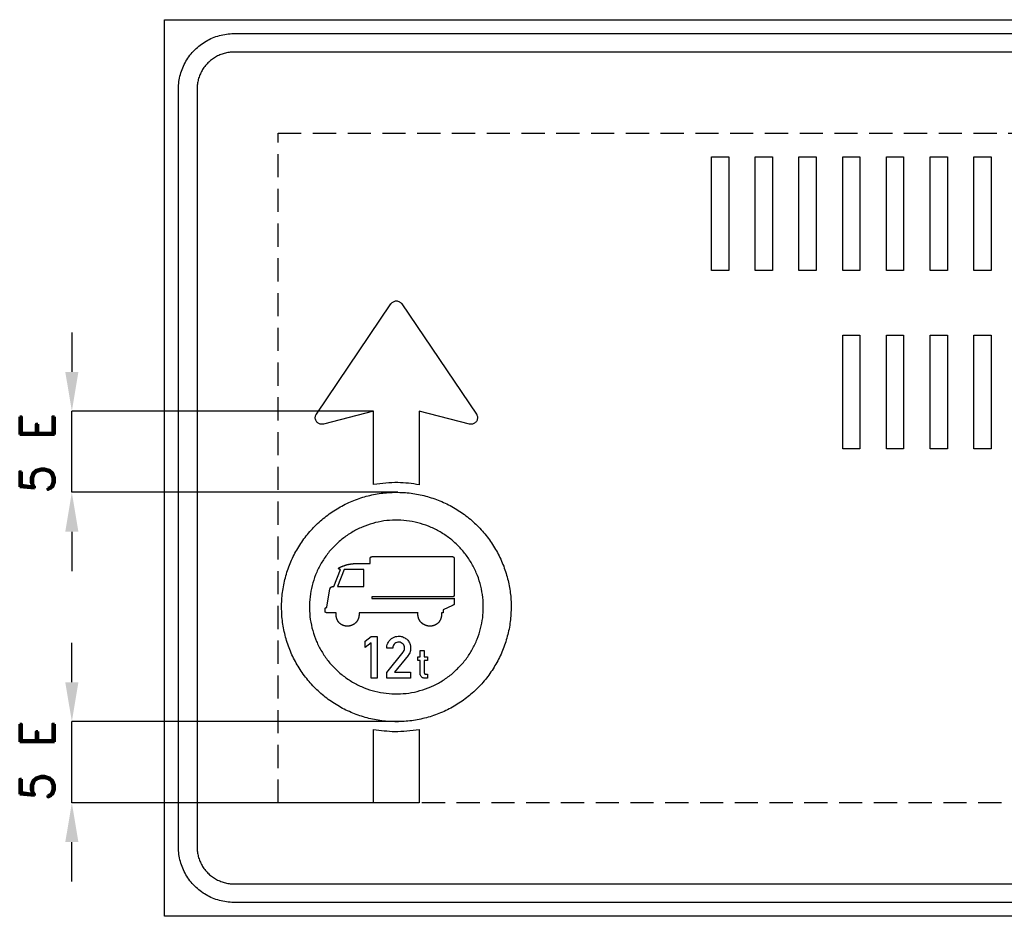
# Model space of a CAD drawing. Header units: millimetres. Extents: x -6797 to 5146, y -16511 to 8624.
# Tile 5 of 6: x 833 to 2957, y 3586 to 5521. Entities that reach past the tile are written whole.
import ezdxf

# ---------------------------------------------------------------- set-up
doc = ezdxf.new("R2010")
doc.units = ezdxf.units.MM
doc.header["$LTSCALE"] = 5
doc.linetypes.add('ČÁRKOVANÁX2', pattern=[1.5, 1, -0.5])
doc.layers.add('Kóty', color=2, linetype='Continuous')
doc.layers.add('Značka', color=7, linetype='Continuous')
doc.styles.get("Standard").update_dxf_attribs({"font": 'romand.shx', "height": 100})

msp = doc.modelspace()

# ---------------------------------------------------------------- linework, layer by layer
at = {"layer": 'Kóty'}
for p, q in [((945.8, 4845.6), (945.8, 4760.6)), ((1596.8, 4675.6), (945.6, 4675.6)), ((1649, 4500.6), (945.6, 4500.6)), ((945.8, 4415.6), (945.8, 4330.6)), ((945.8, 4090.8), (945.8, 4175.8)), ((1658.7, 4005.8), (945.6, 4005.8)), ((1596.8, 3830.6), (945.6, 3830.6)), ((945.8, 3660.6), (945.8, 3745.6))]:
    msp.add_line(p, q, dxfattribs=at)
for points in [[(945.8, 4500.6), (945.8, 4675.6)], [(945.8, 3830.6), (945.8, 4005.8)]]:
    msp.add_lwpolyline(points, dxfattribs=at)
for points in [[(931.6, 4760.6), (959.9, 4760.6), (945.8, 4675.6)], [(931.6, 4415.6), (959.9, 4415.6), (945.8, 4500.6)], [(931.6, 4090.8), (959.9, 4090.8), (945.8, 4005.8)], [(931.6, 3745.6), (959.9, 3745.6), (945.8, 3830.6)]]:
    msp.add_solid(points, dxfattribs=at)
at = {"layer": 'Značka', "color": 5}
for points in [[(1145.8, 3585.6), (1145.8, 5520.6), (5145.8, 5520.6), (5145.8, 3585.6), (1145.8, 3585.6)], [(2325.7, 4979.6), (2325.7, 5224.6), (2362.8, 5224.6), (2362.8, 4979.6), (2325.7, 4979.6)], [(2420, 4979.6), (2420, 5224.6), (2457.1, 5224.6), (2457.1, 4979.6), (2420, 4979.6)], [(2514.3, 4979.6), (2514.3, 5224.6), (2551.4, 5224.6), (2551.4, 4979.6), (2514.3, 4979.6)], [(2608.6, 4979.6), (2608.6, 5224.6), (2645.7, 5224.6), (2645.7, 4979.6), (2608.6, 4979.6)], [(2702.9, 4979.6), (2702.9, 5224.6), (2740, 5224.6), (2740, 4979.6), (2702.9, 4979.6)], [(2797.2, 4979.6), (2797.2, 5224.6), (2834.3, 5224.6), (2834.3, 4979.6), (2797.2, 4979.6)], [(2891.5, 4979.6), (2891.5, 5224.6), (2928.6, 5224.6), (2928.6, 4979.6), (2891.5, 4979.6)], [(2608.6, 4594.6), (2608.6, 4839.6), (2645.7, 4839.6), (2645.7, 4594.6), (2608.6, 4594.6)], [(2702.9, 4594.6), (2702.9, 4839.6), (2740, 4839.6), (2740, 4594.6), (2702.9, 4594.6)], [(2797.2, 4594.6), (2797.2, 4839.6), (2834.3, 4839.6), (2834.3, 4594.6), (2797.2, 4594.6)], [(2891.5, 4594.6), (2891.5, 4839.6), (2928.6, 4839.6), (2928.6, 4594.6), (2891.5, 4594.6)], [(1518.7, 4297.5), (1575.9, 4297.5), (1575.9, 4333.9), (1532.9, 4333.9), (1518.7, 4297.5)], [(1591.3, 4099.3), (1591.3, 4175.7), (1578.5, 4166), (1578.5, 4179.7), (1591.4, 4189.3), (1604.1, 4189.3), (1604.1, 4099.3), (1591.3, 4099.3)], [(1295.8, 3655.6), (4995.8, 3655.6)], [(4995.8, 3615.6), (1295.8, 3615.6)]]:
    msp.add_lwpolyline(points, dxfattribs=at)
for points in [[(1295.8, 3615.6), (1295.3, 3615.6), (1294.8, 3615.6, -0.03218), (1279.3, 3616.7, -0.035443), (1264.1, 3619.8, -0.036267), (1249.4, 3624.8, -0.034421), (1235.5, 3631.8, -0.033721), (1222.6, 3640.4, -0.034085), (1210.9, 3650.7, -0.034209), (1200.6, 3662.4, -0.034229), (1192, 3675.3, -0.034044), (1185.1, 3689.2, -0.033412), (1180, 3703.9, -0.034127), (1176.8, 3719.1, -0.036745), (1175.8, 3734.6), (1175.8, 3735.1), (1175.8, 3735.6), (1175.8, 5370.6), (1175.8, 5371), (1175.8, 5371.5, -0.03218), (1176.9, 5387, -0.035443), (1180, 5402.2, -0.036267), (1185, 5417, -0.034421), (1192, 5430.8, -0.033721), (1200.6, 5443.8, -0.034085), (1210.9, 5455.4, -0.034209), (1222.6, 5465.7, -0.034229), (1235.5, 5474.3, -0.034044), (1249.4, 5481.3, -0.033412), (1264.1, 5486.3, -0.034127), (1279.3, 5489.5, -0.036745), (1294.8, 5490.6), (1295.3, 5490.6), (1295.8, 5490.6), (4995.8, 5490.6)], [(4995.8, 5450.6), (1295.8, 5450.6), (1295.5, 5450.6), (1295.1, 5450.6, 0.03218), (1284.8, 5449.9, 0.035443), (1274.7, 5447.7, 0.036267), (1264.9, 5444.4, 0.034421), (1255.6, 5439.8, 0.033721), (1247, 5434, 0.034085), (1239.2, 5427.1, 0.034209), (1232.3, 5419.4, 0.034229), (1226.6, 5410.8, 0.034044), (1222, 5401.5, 0.033412), (1218.6, 5391.7, 0.034127), (1216.5, 5381.5, 0.036745), (1215.8, 5371.2), (1215.8, 5370.9), (1215.8, 5370.6), (1215.8, 3735.6), (1215.8, 3735.3), (1215.8, 3734.9, 0.03218), (1216.5, 3724.6, 0.035443), (1218.6, 3714.5, 0.036267), (1221.9, 3704.7, 0.034421), (1226.6, 3695.4, 0.033721), (1232.3, 3686.8, 0.034085), (1239.2, 3679, 0.034209), (1247, 3672.1, 0.034229), (1255.6, 3666.4, 0.034044), (1264.9, 3661.8, 0.033412), (1274.7, 3658.4, 0.034127), (1284.8, 3656.3, 0.036745), (1295.1, 3655.6), (1295.5, 3655.6), (1295.8, 3655.6)], [(1596.8, 4517.2), (1596.8, 4675.6), (1488.3, 4648, -0.003292), (1487.6, 4647.9, -0.009875), (1486.9, 4647.7, -0.051458), (1484.3, 4647.6, -0.051575), (1481.6, 4648, -0.064177), (1478.4, 4649.1, -0.064129), (1475.6, 4651, -0.063999), (1473.3, 4653.5, -0.063877), (1471.8, 4656.5, -0.06353), (1470.9, 4659.8, -0.062356), (1470.9, 4663.1, -0.051628), (1471.4, 4665.8, -0.056307), (1472.5, 4668.3, -0.011232), (1472.9, 4668.8, -0.003745), (1473.2, 4669.4), (1634.2, 4907.4, -0.003326), (1634.6, 4908, -0.009977), (1635, 4908.5, -0.052005), (1637, 4910.4, -0.052132), (1639.3, 4911.9, -0.064833), (1642.4, 4913.2, -0.065057), (1645.8, 4913.6, -0.064742), (1649.2, 4913.2, -0.063117), (1652.4, 4911.9, -0.052134), (1654.7, 4910.5, -0.056935), (1656.6, 4908.5, -0.011366), (1657, 4908), (1657.4, 4907.4), (1818.4, 4669.4), (1818.8, 4668.8, -0.009875), (1819.1, 4668.3, -0.051458), (1820.2, 4665.8, -0.051575), (1820.7, 4663.1, -0.064177), (1820.7, 4659.8, -0.064129), (1819.9, 4656.5, -0.063999), (1818.3, 4653.5, -0.063877), (1816, 4651, -0.06353), (1813.2, 4649.1, -0.062356), (1810.1, 4648, -0.051628), (1807.4, 4647.6, -0.056307), (1804.7, 4647.7, -0.011232), (1804, 4647.9), (1803.4, 4648), (1694.8, 4675.6), (1694.8, 4517, 0.00786), (1672.1, 4520, 0.023855), (1649.3, 4521.6, 0.027518), (1623.1, 4520.3, 0.009051), (1596.8, 4517.2)], [(1692.5, 4240.7), (1565.3, 4240.7), (1565.3, 4240.7), (1565.3, 4240.6), (1565.3, 4240.3), (1565.3, 4239.9), (1565.3, 4239.6), (1565.3, 4239.3), (1565.4, 4238.9), (1565.4, 4238.6), (1565.4, 4238.4), (1565.4, 4238.1), (1565.4, 4237.8), (1565.4, 4237.5), (1565.4, 4237.5), (1565.4, 4237.4), (1565.4, 4237.3), (1565.4, 4237.1), (1565.4, 4236.7), (1565.4, 4236.3, -0.007755), (1565.3, 4235.4, -0.008205), (1565.2, 4234.5, -0.011512), (1565.1, 4233.2, -0.012022), (1564.9, 4232, -0.012346), (1564.6, 4230.8, -0.012488), (1564.3, 4229.6, -0.010883), (1564, 4228.7, -0.012605), (1563.7, 4227.7, -0.014123), (1563.2, 4226.6, -0.008699), (1562.6, 4225.5, -0.008712), (1562.1, 4224.4, -0.014552), (1561.5, 4223.4, -0.013654), (1561, 4222.5, -0.011883), (1560.4, 4221.7, -0.011163), (1559.8, 4220.9, -0.011452), (1559.1, 4220.2, -0.009503), (1558.6, 4219.6, -0.009962), (1558, 4219, -0.011241), (1557.3, 4218.3, -0.008228), (1556.5, 4217.7, -0.009527), (1555.6, 4217, -0.013117), (1554.7, 4216.3, -0.011801), (1553.9, 4215.8, -0.010583), (1553.1, 4215.3, -0.010047), (1552.2, 4214.8, -0.010176), (1551.4, 4214.4, -0.008361), (1550.7, 4214.1, -0.008698), (1550, 4213.8, -0.00986), (1549.1, 4213.4, -0.007399), (1548.2, 4213.1, -0.008852), (1547.1, 4212.8, -0.011909), (1546, 4212.5, -0.01073), (1545.1, 4212.3, -0.009815), (1544.1, 4212.1, -0.009448), (1543.2, 4212, -0.009617), (1542.2, 4211.9, -0.007985), (1541.5, 4211.9, -0.008433), (1540.7, 4211.8, -0.009582), (1539.8, 4211.8, -0.007079), (1538.8, 4211.9, -0.008623), (1537.7, 4211.9, -0.012024), (1536.6, 4212, -0.011026), (1535.7, 4212.2, -0.010222), (1534.7, 4212.3, -0.009986), (1533.8, 4212.5, -0.010306), (1532.9, 4212.8, -0.008673), (1532.2, 4213, -0.009271), (1531.5, 4213.2, -0.010656), (1530.6, 4213.6, -0.007992), (1529.7, 4214, -0.009943), (1528.7, 4214.4, -0.013695), (1527.7, 4215, -0.012492), (1526.9, 4215.4, -0.011529), (1526.1, 4216, -0.011221), (1525.3, 4216.5, -0.011568), (1524.6, 4217.1, -0.00974), (1524, 4217.6, -0.010465), (1523.4, 4218.1, -0.011994), (1522.7, 4218.8, -0.008931), (1522.1, 4219.5, -0.009683), (1521.4, 4220.3, -0.013089), (1520.8, 4221.1, -0.01166), (1520.3, 4221.7, -0.010345), (1519.8, 4222.5, -0.009715), (1519.4, 4223.2, -0.009729), (1519, 4223.9, -0.007898), (1518.7, 4224.5, -0.008099), (1518.4, 4225.2, -0.009106), (1518.1, 4226, -0.006784), (1517.7, 4226.7, -0.010255), (1517.3, 4228, -0.013261), (1516.9, 4229.3, -0.01187), (1516.6, 4230.4, -0.011015), (1516.4, 4231.4, -0.010456), (1516.2, 4232.5, -0.010192), (1516.1, 4233.6, -0.008999), (1516, 4234.5, -0.010945), (1515.9, 4235.4, -0.010638), (1515.9, 4236.5, -0.002176), (1515.9, 4237.6), (1515.9, 4238), (1516, 4238.4), (1516, 4238.7), (1516, 4239), (1516, 4239.3), (1516, 4239.6), (1516, 4239.8), (1516, 4240.1), (1516.1, 4240.3), (1516.1, 4240.6), (1516.1, 4240.7), (1516.1, 4240.7), (1496.6, 4240.7), (1496.6, 4240.7), (1496.6, 4240.7), (1496.5, 4240.7), (1496.5, 4240.7), (1496.5, 4240.7), (1496.4, 4240.7), (1496.4, 4240.7), (1496.4, 4240.7), (1496.4, 4240.7), (1496.3, 4240.7), (1496.3, 4240.7), (1496.3, 4240.7), (1496.1, 4240.7), (1495.9, 4240.7), (1495.7, 4240.7), (1495.5, 4240.7), (1495.3, 4240.7), (1495.2, 4240.8), (1495, 4240.8), (1494.9, 4240.8), (1494.7, 4240.8), (1494.5, 4240.8), (1494.4, 4240.9), (1494.3, 4240.9), (1494.2, 4240.9), (1494.1, 4241), (1494, 4241), (1493.9, 4241), (1493.8, 4241), (1493.7, 4241.1), (1493.6, 4241.1), (1493.6, 4241.2), (1493.5, 4241.2), (1493.4, 4241.2), (1493.3, 4241.3), (1493.3, 4241.3), (1493.2, 4241.3), (1493.2, 4241.4), (1493.1, 4241.4), (1493.1, 4241.4), (1493, 4241.5), (1493, 4241.5), (1492.9, 4241.6), (1492.9, 4241.6), (1492.8, 4241.6), (1492.8, 4241.7), (1492.7, 4241.7), (1492.7, 4241.8), (1492.7, 4241.8), (1492.6, 4241.9), (1492.6, 4241.9), (1492.6, 4242), (1492.5, 4242), (1492.5, 4242.1), (1492.5, 4242.1), (1492.4, 4242.2), (1492.4, 4242.3), (1492.4, 4242.3), (1492.3, 4242.4), (1492.3, 4242.4), (1492.3, 4242.5), (1492.3, 4242.5), (1492.3, 4242.6), (1492.2, 4242.6), (1492.2, 4242.7), (1492.2, 4242.8), (1492.2, 4242.8), (1492.2, 4242.9), (1492.2, 4242.9), (1492.2, 4243), (1492.1, 4243), (1492.1, 4243.1), (1492.1, 4243.2), (1492.1, 4243.2), (1492.1, 4243.3), (1492.1, 4243.4), (1492.1, 4243.4), (1492.1, 4243.5), (1492.1, 4243.6), (1492.1, 4243.6), (1492.1, 4243.7), (1492.1, 4243.8), (1492.1, 4243.8), (1492.1, 4243.8), (1492.1, 4243.8), (1492.1, 4243.9), (1492.1, 4243.9), (1492.1, 4243.9), (1492.1, 4243.9), (1492.1, 4243.9), (1492.1, 4243.9), (1492.1, 4244), (1492.1, 4244), (1492.1, 4244.1), (1492.1, 4244.2), (1492.1, 4244.4), (1492.1, 4244.7), (1492.1, 4245), (1492.1, 4245.5), (1492.1, 4245.9), (1492.1, 4246.3), (1492.1, 4246.8), (1492.1, 4247.1), (1492.1, 4247.5), (1492.1, 4247.9), (1492.1, 4248.4), (1492.1, 4248.6), (1492.1, 4248.7), (1492.1, 4248.9), (1492.1, 4249), (1492.1, 4249.2), (1492.1, 4249.4), (1492.1, 4249.5), (1492.2, 4249.6), (1492.2, 4249.7), (1492.2, 4249.9), (1492.3, 4250), (1492.3, 4250.1), (1492.3, 4250.2), (1492.3, 4250.3), (1492.4, 4250.4), (1492.4, 4250.5), (1492.4, 4250.5), (1492.5, 4250.6), (1492.5, 4250.7), (1492.5, 4250.8), (1492.6, 4250.8, -0.009222), (1492.6, 4250.9), (1492.7, 4251, -0.008298), (1492.7, 4251.1, -0.008246), (1492.8, 4251.1, -0.008646), (1492.8, 4251.2, -0.007457), (1492.9, 4251.2, -0.008233), (1492.9, 4251.3, -0.009391), (1493, 4251.3, -0.006589), (1493, 4251.4, -0.007624), (1493.1, 4251.5, -0.010647), (1493.2, 4251.5, -0.009557), (1493.2, 4251.6, -0.008394), (1493.3, 4251.6, -0.007869), (1493.3, 4251.7, -0.007948), (1493.4, 4251.7), (1493.5, 4251.8), (1493.5, 4251.8), (1493.6, 4251.8), (1493.7, 4251.9), (1493.7, 4251.9), (1493.8, 4252), (1493.9, 4252), (1494, 4252), (1494.1, 4252.1), (1494.2, 4252.1), (1494.2, 4252.1), (1494.3, 4252.1), (1494.4, 4252.2), (1494.5, 4252.2), (1494.5, 4252.2), (1494.6, 4252.2), (1494.7, 4252.2), (1494.7, 4252.2), (1494.8, 4252.2), (1494.8, 4252.2), (1494.9, 4252.3), (1494.9, 4252.3), (1495, 4252.3), (1495, 4252.3), (1495.1, 4252.3), (1495.2, 4252.3), (1495.3, 4252.3), (1495.4, 4252.3), (1495.5, 4252.3), (1495.5, 4252.3), (1495.6, 4252.3), (1495.7, 4252.3), (1495.8, 4252.3), (1495.9, 4252.3), (1495.9, 4252.3), (1495.9, 4252.3), (1495.9, 4252.3), (1496, 4252.3), (1496, 4252.3), (1496, 4252.3), (1496.1, 4252.3), (1496.1, 4252.3), (1496.1, 4252.3), (1496.1, 4252.3), (1496.1, 4252.3), (1496.1, 4252.4), (1502.6, 4292.2), (1502.6, 4292.2), (1502.6, 4292.2), (1502.6, 4292.2), (1502.6, 4292.2), (1502.6, 4292.3), (1502.6, 4292.3), (1502.6, 4292.4), (1502.6, 4292.4), (1502.6, 4292.5), (1502.7, 4292.6), (1502.7, 4292.6), (1502.7, 4292.7), (1502.7, 4292.7), (1502.7, 4292.8), (1502.7, 4292.9), (1502.7, 4292.9), (1502.7, 4292.9), (1502.7, 4292.9), (1502.8, 4293), (1502.8, 4293.1), (1502.8, 4293.2), (1502.9, 4293.4, -0.005076), (1503, 4293.6, -0.009313), (1503.1, 4293.9, -0.01259), (1503.3, 4294.2, -0.015253), (1503.4, 4294.5, -0.017813), (1503.6, 4294.8, -0.015508), (1503.8, 4295, -0.015123), (1503.9, 4295.2, -0.017391), (1504.1, 4295.4, -0.01842), (1504.3, 4295.6), (1504.4, 4295.6), (1504.4, 4295.7), (1504.4, 4295.7), (1504.4, 4295.7), (1504.4, 4295.7), (1504.4, 4295.7), (1504.4, 4295.7), (1504.5, 4295.7), (1504.5, 4295.7), (1504.5, 4295.7), (1504.5, 4295.7), (1504.5, 4295.7), (1504.5, 4295.7), (1504.5, 4295.7), (1504.6, 4295.8), (1504.6, 4295.8, -0.010254), (1504.8, 4295.9, -0.008922), (1504.9, 4296, -0.020091), (1505.3, 4296.2, -0.017938), (1505.7, 4296.4, -0.021404), (1506.2, 4296.6, -0.017376), (1506.8, 4296.8, -0.014701), (1507.4, 4297, -0.012686), (1508, 4297.1, -0.00864), (1508.4, 4297.2, -0.007504), (1508.9, 4297.2, -0.007064), (1509.4, 4297.3, -0.007173), (1509.9, 4297.3), (1509.9, 4297.3), (1510, 4297.3), (1510, 4297.3), (1510, 4297.3), (1510.1, 4297.3), (1510.1, 4297.3), (1510.1, 4297.3), (1510.2, 4297.3), (1510.2, 4297.3), (1510.3, 4297.3), (1510.3, 4297.3), (1510.4, 4297.3), (1510.4, 4297.3), (1510.5, 4297.3), (1510.5, 4297.3), (1510.6, 4297.3), (1510.6, 4297.3), (1510.6, 4297.3), (1525, 4334.1), (1525, 4334.1), (1525, 4334.1), (1524.9, 4334.1), (1524.9, 4334.1), (1524.9, 4334.1), (1524.8, 4334.1), (1524.8, 4334.1), (1524.8, 4334.1), (1524.8, 4334.1), (1524.7, 4334.1), (1524.7, 4334.1), (1524.7, 4334.1), (1524.5, 4334.1), (1524.3, 4334.1), (1524.1, 4334.1), (1524, 4334.2), (1523.8, 4334.2), (1523.6, 4334.2), (1523.5, 4334.2), (1523.4, 4334.3), (1523.2, 4334.3), (1523.1, 4334.4), (1522.9, 4334.4), (1522.8, 4334.5), (1522.7, 4334.5), (1522.6, 4334.6), (1522.5, 4334.6), (1522.4, 4334.7), (1522.3, 4334.7), (1522.2, 4334.8), (1522.1, 4334.9), (1522, 4334.9), (1522, 4335), (1521.9, 4335), (1521.9, 4335.1), (1521.8, 4335.2), (1521.8, 4335.2), (1521.7, 4335.3), (1521.7, 4335.3), (1521.6, 4335.4), (1521.6, 4335.4), (1521.5, 4335.5), (1521.5, 4335.6), (1521.5, 4335.6), (1521.4, 4335.7), (1521.4, 4335.8), (1521.4, 4335.8), (1521.4, 4335.9), (1521.4, 4335.9), (1521.3, 4336), (1521.3, 4336.1), (1521.3, 4336.1), (1521.3, 4336.2), (1521.3, 4336.3), (1521.3, 4336.4), (1521.3, 4336.4), (1521.3, 4336.5), (1521.3, 4336.6), (1521.4, 4336.6), (1521.4, 4336.7), (1521.4, 4336.8), (1521.4, 4336.8), (1521.5, 4336.9, -0.015549), (1521.5, 4337, -0.013294), (1521.5, 4337.1, -0.011222), (1521.6, 4337.2, -0.010032), (1521.6, 4337.2, -0.009659), (1521.7, 4337.3, -0.007391), (1521.7, 4337.4, -0.006974), (1521.8, 4337.4, -0.00764), (1521.8, 4337.5, -0.005963), (1521.9, 4337.6, -0.008977), (1522, 4337.7, -0.010811), (1522.1, 4337.8, -0.009097), (1522.1, 4337.8, -0.007764), (1522.2, 4337.9, -0.006936), (1522.3, 4338, -0.00659), (1522.4, 4338.1, -0.005061), (1522.5, 4338.1), (1522.6, 4338.2, -0.005162), (1522.7, 4338.2), (1522.7, 4338.3, -0.006772), (1523, 4338.4, -0.009296), (1523.2, 4338.6, -0.008133), (1523.4, 4338.7, -0.006832), (1523.5, 4338.7, -0.006098), (1523.7, 4338.8, -0.005936), (1523.9, 4338.9), (1524.1, 4339), (1524.2, 4339.1), (1524.4, 4339.1), (1524.6, 4339.2), (1524.7, 4339.2), (1524.7, 4339.3), (1524.8, 4339.3), (1524.8, 4339.3), (1524.9, 4339.3), (1524.9, 4339.3), (1525, 4339.3), (1525, 4339.4), (1525.1, 4339.4), (1525.1, 4339.4), (1525.2, 4339.4), (1525.2, 4339.4), (1525.3, 4339.4), (1525.3, 4339.5), (1525.4, 4339.5), (1525.4, 4339.5), (1525.5, 4339.5), (1525.5, 4339.5), (1525.5, 4339.5), (1525.6, 4339.5), (1525.7, 4339.6), (1525.8, 4339.6), (1525.9, 4339.7), (1526, 4339.7), (1526.1, 4339.7), (1526.2, 4339.8), (1526.2, 4339.8), (1526.3, 4339.8), (1526.4, 4339.9), (1526.5, 4339.9), (1526.9, 4340), (1527.2, 4340.2), (1527.5, 4340.3), (1527.8, 4340.4), (1528.1, 4340.5), (1528.4, 4340.6), (1528.6, 4340.7), (1528.9, 4340.8), (1529.1, 4340.9), (1529.4, 4341), (1530, 4341.2), (1530.6, 4341.5), (1531.1, 4341.6), (1531.6, 4341.8), (1532.1, 4342), (1532.6, 4342.2), (1533, 4342.3), (1533.4, 4342.5), (1533.9, 4342.6), (1534.5, 4342.8), (1535.2, 4343.1, -0.002233), (1535.9, 4343.3), (1536.5, 4343.5), (1537.1, 4343.7), (1537.7, 4343.9), (1538.3, 4344), (1538.8, 4344.2), (1539.3, 4344.3), (1539.9, 4344.5), (1540.5, 4344.6), (1541.2, 4344.8, -0.002519), (1541.8, 4344.9), (1542.4, 4345.1), (1542.9, 4345.2), (1543.5, 4345.3), (1544, 4345.4), (1544.4, 4345.5), (1544.9, 4345.6), (1545.4, 4345.7), (1546, 4345.8), (1546.7, 4345.9), (1547.5, 4346.1), (1548.1, 4346.2), (1548.7, 4346.3, -0.003142), (1549.3, 4346.3, -0.003783), (1549.9, 4346.4), (1550.4, 4346.5), (1550.9, 4346.5, -0.004227), (1551.5, 4346.6, -0.005192), (1552, 4346.6), (1552.1, 4346.6), (1552.2, 4346.6), (1552.2, 4346.6), (1552.2, 4346.6), (1552.2, 4346.6), (1552.3, 4346.6), (1552.4, 4346.6), (1552.4, 4346.6), (1552.6, 4346.6), (1552.7, 4346.6), (1552.8, 4346.7), (1552.9, 4346.7), (1553, 4346.7), (1553.1, 4346.7), (1553.2, 4346.7), (1553.3, 4346.7), (1553.3, 4346.7), (1553.3, 4346.7), (1589.5, 4346.7), (1589.5, 4357.1), (1589.5, 4357.1), (1589.5, 4357.1), (1589.5, 4357.2), (1589.5, 4357.2), (1589.5, 4357.3), (1589.5, 4357.3), (1589.5, 4357.3), (1589.5, 4357.4), (1589.5, 4357.4), (1589.5, 4357.4), (1589.5, 4357.5), (1589.5, 4357.5), (1589.5, 4357.7), (1589.5, 4357.9), (1589.5, 4358.1), (1589.5, 4358.3), (1589.5, 4358.5), (1589.6, 4358.7), (1589.6, 4358.8), (1589.6, 4359), (1589.7, 4359.1), (1589.7, 4359.3), (1589.7, 4359.5), (1589.8, 4359.6), (1589.8, 4359.7), (1589.9, 4359.8), (1589.9, 4359.9), (1589.9, 4360), (1590, 4360.1), (1590, 4360.1, -0.00904), (1590.1, 4360.2), (1590.1, 4360.3), (1590.2, 4360.4, -0.009052), (1590.2, 4360.5, -0.008496), (1590.3, 4360.5, -0.008094), (1590.3, 4360.6, -0.008033), (1590.3, 4360.7, -0.008363), (1590.4, 4360.7, -0.007184), (1590.4, 4360.8, -0.007945), (1590.5, 4360.8, -0.008996), (1590.5, 4360.9, -0.006185), (1590.6, 4360.9, -0.007237), (1590.7, 4361, -0.010324), (1590.7, 4361.1, -0.009289), (1590.8, 4361.1, -0.008102), (1590.9, 4361.1, -0.007554), (1590.9, 4361.2), (1591, 4361.2), (1591.1, 4361.3), (1591.1, 4361.3), (1591.2, 4361.3), (1591.2, 4361.4, -0.008826), (1591.4, 4361.4, -0.010294), (1591.5, 4361.5), (1591.6, 4361.5), (1591.7, 4361.5), (1591.8, 4361.6), (1591.9, 4361.6), (1591.9, 4361.6), (1592, 4361.6), (1592.1, 4361.7), (1592.2, 4361.7), (1592.3, 4361.7), (1592.4, 4361.7), (1592.5, 4361.7), (1592.6, 4361.7), (1592.7, 4361.8), (1592.7, 4361.8), (1592.8, 4361.8), (1592.9, 4361.8), (1593, 4361.8), (1593, 4361.8), (1593.2, 4361.8), (1593.4, 4361.8), (1593.5, 4361.8), (1593.6, 4361.8), (1593.7, 4361.8), (1593.9, 4361.8), (1594, 4361.8), (1594.1, 4361.8), (1594.2, 4361.8), (1594.3, 4361.8), (1594.3, 4361.8), (1594.3, 4361.8), (1767, 4361.8), (1767.1, 4361.8), (1767.2, 4361.8, -0.050327), (1767.8, 4361.7, -0.055281), (1768.4, 4361.5, -0.049392), (1768.9, 4361.2, -0.042099), (1769.3, 4360.8, -0.041536), (1769.7, 4360.3, -0.03685), (1770, 4359.8, -0.030341), (1770.3, 4359.2, -0.026823), (1770.5, 4358.7, -0.028121), (1770.6, 4358.1, -0.032382), (1770.6, 4357.5), (1770.6, 4357.4), (1770.6, 4357.3), (1770.6, 4357.3), (1770.6, 4356.1), (1770.6, 4354.9), (1770.6, 4352.6), (1770.6, 4350.2), (1770.6, 4344.4), (1770.6, 4338.5), (1770.6, 4330.7), (1770.6, 4322.9), (1770.6, 4315.2), (1770.6, 4307.4), (1770.6, 4301.1), (1770.6, 4294.9), (1770.6, 4288.3), (1770.6, 4281.6), (1770.6, 4280.5), (1770.6, 4279.3), (1770.6, 4279.3), (1770.6, 4279.2), (1770.6, 4279.2), (1770.6, 4279.1), (1770.6, 4279), (1770.6, 4278.9), (1770.6, 4278.7), (1770.6, 4278.6), (1770.6, 4278.4), (1770.6, 4278.2), (1770.6, 4278.1), (1770.6, 4278), (1770.5, 4277.8), (1770.5, 4277.7), (1770.5, 4277.5), (1770.4, 4277.4), (1770.4, 4277.3), (1770.4, 4277.3), (1770.3, 4277.2), (1770.3, 4277.1), (1770.3, 4277), (1770.3, 4276.9), (1770.2, 4276.9), (1770.2, 4276.8), (1770.1, 4276.7, -0.011455), (1770.1, 4276.6, -0.010616), (1770, 4276.5, -0.009527), (1770, 4276.4, -0.009111), (1769.9, 4276.4, -0.00934), (1769.8, 4276.3, -0.00782), (1769.8, 4276.2, -0.008327), (1769.8, 4276.2, -0.009386), (1769.7, 4276.1, -0.006669), (1769.6, 4276.1, -0.008828), (1769.5, 4276, -0.012493), (1769.4, 4275.9, -0.011089), (1769.4, 4275.9, -0.009392), (1769.3, 4275.8, -0.008496), (1769.2, 4275.8, -0.008358), (1769.1, 4275.7), (1769, 4275.7), (1769, 4275.6), (1768.9, 4275.6), (1768.8, 4275.5), (1768.7, 4275.5, -0.009686), (1768.5, 4275.4), (1768.4, 4275.4), (1768.3, 4275.4), (1768.2, 4275.3), (1768.1, 4275.3), (1768, 4275.3), (1767.9, 4275.2), (1767.7, 4275.2), (1767.6, 4275.2), (1767.4, 4275.2), (1767.2, 4275.1), (1767, 4275.1), (1766.8, 4275.1), (1766.6, 4275.1), (1766.4, 4275.1), (1766.2, 4275), (1766.1, 4275), (1765.9, 4275), (1765.7, 4275), (1765.6, 4275), (1765.6, 4275), (1765.5, 4275), (1765.5, 4275), (1765.5, 4275), (1765.4, 4275), (1765.4, 4275), (1765.4, 4275), (1765.3, 4275), (1765.3, 4275), (1765.3, 4275), (1765.3, 4275), (1593.1, 4275), (1593.1, 4271.3), (1766.1, 4271.3), (1767.4, 4271.3), (1767.4, 4271.3), (1767.4, 4271.3), (1767.5, 4271.3), (1767.6, 4271.3), (1767.7, 4271.3), (1767.8, 4271.3), (1767.9, 4271.3), (1768, 4271.3), (1768.1, 4271.3), (1768.2, 4271.4), (1768.3, 4271.4), (1768.4, 4271.4), (1768.5, 4271.4), (1768.6, 4271.4), (1768.7, 4271.4), (1768.8, 4271.4), (1768.9, 4271.4), (1769, 4271.5), (1769.1, 4271.5), (1769.2, 4271.5), (1769.3, 4271.5), (1769.3, 4271.5), (1769.4, 4271.6), (1769.5, 4271.6), (1769.6, 4271.6), (1769.7, 4271.7), (1769.8, 4271.7), (1769.8, 4271.7), (1769.9, 4271.8), (1769.9, 4271.8, 0.009496), (1770, 4271.8, 0.007985), (1770.1, 4271.9, 0.008526), (1770.1, 4271.9, 0.010735), (1770.2, 4272, 0.009635), (1770.3, 4272, 0.009184), (1770.3, 4272.1, 0.009126), (1770.4, 4272.1, 0.009514), (1770.4, 4272.2, 0.007944), (1770.4, 4272.2, 0.008369), (1770.5, 4272.3, 0.010014), (1770.5, 4272.3, 0.008721), (1770.6, 4272.4), (1770.6, 4272.4), (1770.6, 4272.4), (1770.6, 4272.4), (1770.6, 4272.4), (1770.6, 4272.4), (1770.6, 4272.4), (1770.6, 4272.5), (1770.6, 4272.5), (1770.6, 4272.5), (1770.6, 4272.5), (1770.6, 4260.8), (1770.6, 4260.8), (1770.6, 4260.7), (1770.6, 4260.7), (1770.6, 4260.7), (1770.6, 4260.7), (1770.6, 4260.7), (1770.6, 4260.6), (1770.6, 4260.6), (1770.6, 4260.6), (1770.6, 4260.6), (1770.6, 4260.6), (1770.6, 4260.5), (1770.6, 4260.5), (1770.6, 4260.5), (1770.6, 4260.4), (1770.6, 4260.3), (1770.6, 4260.1), (1770.6, 4260), (1770.6, 4259.9), (1770.5, 4259.8), (1770.5, 4259.7), (1770.5, 4259.6), (1770.4, 4259.5), (1770.4, 4259.3), (1770.4, 4259.2, -0.010384), (1770.3, 4259.1), (1770.3, 4259), (1770.2, 4258.9), (1770.2, 4258.8, -0.007978), (1770.1, 4258.7), (1770.1, 4258.7), (1770, 4258.6, -0.007602), (1770, 4258.5, -0.006253), (1769.9, 4258.4, -0.008261), (1769.8, 4258.3, -0.010004), (1769.7, 4258.2, -0.008617), (1769.6, 4258.1, -0.007733), (1769.6, 4258, -0.007196), (1769.5, 4257.9, -0.006995), (1769.4, 4257.8, -0.005695), (1769.3, 4257.8, -0.006052), (1769.2, 4257.7, -0.006371), (1769.2, 4257.6, -0.003537), (1769.1, 4257.6, -0.003743), (1769, 4257.5, -0.006364), (1768.8, 4257.4, -0.005847), (1768.8, 4257.3), (1768.7, 4257.3), (1768.6, 4257.2), (1768.5, 4257.2), (1768.4, 4257.1), (1768.3, 4257.1), (1768.2, 4257), (1768.1, 4257), (1768, 4256.9), (1767.8, 4256.8), (1767.7, 4256.8), (1767.6, 4256.7), (1767.5, 4256.6), (1767.4, 4256.6), (1767.3, 4256.5), (1767.2, 4256.5), (1767.1, 4256.5), (1767, 4256.4), (1767, 4256.4), (1767, 4256.4), (1767, 4256.4), (1766.9, 4256.4), (1766.9, 4256.4), (1766.9, 4256.4), (1766.9, 4256.4), (1766.9, 4256.4), (1766.9, 4256.3), (1766.8, 4256.3), (1766.8, 4256.3), (1766.8, 4256.3), (1766.8, 4256.3), (1766.8, 4256.3), (1746.4, 4246.7), (1747.1, 4240.7), (1743.1, 4240.7), (1743.1, 4240.7), (1743.1, 4240.6), (1743.2, 4240.2), (1743.2, 4239.8), (1743.2, 4239.4), (1743.2, 4239.1), (1743.2, 4238.7), (1743.2, 4238.3), (1743.2, 4237.9), (1743.2, 4237.6), (1743.2, 4237.3), (1743.2, 4237), (1743.2, 4237), (1743.2, 4236.9), (1743.2, 4236.7), (1743.2, 4236.5), (1743.2, 4236.1), (1743.2, 4235.7, -0.00722), (1743.1, 4234.8, -0.00774), (1743, 4233.8, -0.011024), (1742.8, 4232.5, -0.011717), (1742.6, 4231.3, -0.012196), (1742.3, 4230, -0.01248), (1741.9, 4228.8, -0.011005), (1741.6, 4227.8, -0.012878), (1741.2, 4226.8, -0.014502), (1740.7, 4225.6, -0.008941), (1740.1, 4224.5, -0.008734), (1739.5, 4223.4, -0.01469), (1738.9, 4222.4, -0.013876), (1738.3, 4221.5, -0.012202), (1737.7, 4220.7, -0.011582), (1737.1, 4220, -0.011977), (1736.4, 4219.2, -0.010016), (1735.9, 4218.6, -0.010587), (1735.3, 4218.1, -0.012061), (1734.5, 4217.4, -0.008995), (1733.7, 4216.8, -0.010307), (1732.8, 4216.1, -0.013933), (1731.8, 4215.5, -0.012458), (1731, 4215, -0.011155), (1730.2, 4214.6, -0.010558), (1729.3, 4214.1, -0.01064), (1728.5, 4213.8, -0.008726), (1727.7, 4213.5, -0.00909), (1727, 4213.2, -0.01024), (1726.1, 4212.9, -0.007528), (1725.2, 4212.7, -0.009042), (1724.1, 4212.4, -0.012304), (1723, 4212.2, -0.011039), (1722, 4212, -0.009915), (1721.1, 4211.9, -0.009413), (1720.1, 4211.9, -0.009519), (1719.2, 4211.8, -0.007823), (1718.4, 4211.8, -0.008154), (1717.6, 4211.8, -0.009213), (1716.7, 4211.9, -0.006832), (1715.7, 4212, -0.008353), (1714.6, 4212.1, -0.011434), (1713.4, 4212.3, -0.010392), (1712.5, 4212.5, -0.009578), (1711.6, 4212.7, -0.009293), (1710.6, 4212.9, -0.009528), (1709.7, 4213.2, -0.007956), (1709, 4213.5, -0.008431), (1708.3, 4213.8, -0.009654), (1707.4, 4214.1, -0.007248), (1706.5, 4214.5, -0.008972), (1705.5, 4215.1, -0.012303), (1704.5, 4215.6, -0.011245), (1703.6, 4216.1, -0.010463), (1702.8, 4216.7, -0.01023), (1702, 4217.2, -0.010552), (1701.3, 4217.9, -0.008921), (1700.7, 4218.4, -0.009651), (1700.1, 4218.9, -0.011021), (1699.4, 4219.6, -0.008036), (1698.8, 4220.3, -0.008529), (1698.1, 4221, -0.011913), (1697.5, 4221.8, -0.010782), (1697, 4222.5, -0.009689), (1696.5, 4223.2, -0.009227), (1696, 4223.9, -0.00937), (1695.6, 4224.6, -0.007698), (1695.3, 4225.2, -0.007974), (1695, 4225.8, -0.009095), (1694.6, 4226.6, -0.006964), (1694.3, 4227.4, -0.010307), (1693.8, 4228.5, -0.013472), (1693.4, 4229.7, -0.012021), (1693.2, 4230.7, -0.01097), (1692.9, 4231.7, -0.01047), (1692.7, 4232.8, -0.010525), (1692.6, 4233.8, -0.008869), (1692.5, 4234.6, -0.009764), (1692.4, 4235.5, -0.010605), (1692.3, 4236.5, -0.006364), (1692.3, 4237.5), (1692.3, 4237.9), (1692.4, 4238.3), (1692.4, 4238.6), (1692.4, 4238.9), (1692.4, 4239.3), (1692.4, 4239.6), (1692.4, 4239.8), (1692.4, 4240.1), (1692.4, 4240.4), (1692.5, 4240.6), (1692.5, 4240.7), (1692.5, 4240.7)], [(1625.1, 4099.3), (1625.1, 4111.4), (1660.3, 4155.7, 0.004071), (1660.8, 4156.3, 0.012139), (1661.3, 4157, 0.08299), (1663.2, 4161, 0.094408), (1663.7, 4165.4, 0.092134), (1662.7, 4169.4, 0.08404), (1660.5, 4172.9, 0.098137), (1656.5, 4176, 0.106051), (1651.6, 4177.3, 0.106168), (1646.7, 4176.6, 0.099954), (1642.4, 4174.1, 0.083722), (1639.7, 4171, 0.091648), (1638.3, 4167.2, 0.026146), (1638, 4165.8, 0.008682), (1637.9, 4164.4), (1625.1, 4164.4, -0.003377), (1625.1, 4165.6, -0.010131), (1625.2, 4166.8, -0.059422), (1626.3, 4172.3, -0.058235), (1628.6, 4177.3, -0.072151), (1632.9, 4182.8, -0.072222), (1638.5, 4186.9, -0.061479), (1644, 4189.2, -0.059941), (1649.8, 4190, -0.083063), (1658.1, 4189.1, -0.087047), (1665.6, 4185.4, -0.087765), (1671.7, 4179.6, -0.087799), (1675.4, 4172.1, -0.068484), (1676.5, 4165.7, -0.062422), (1676, 4159.2, -0.05069), (1674.6, 4154.3, -0.061844), (1672.2, 4150, -0.008353), (1671.7, 4149.3, -0.002783), (1671.2, 4148.7), (1641.9, 4112.2), (1676.5, 4112.2), (1676.5, 4099.3), (1625.1, 4099.3)], [(1713, 4099.3), (1707.2, 4099.3), (1706.8, 4099.4, -0.007839), (1706.3, 4099.4, -0.063539), (1703.7, 4100, -0.071655), (1701.3, 4101.3, -0.079315), (1699.1, 4103.3, -0.071786), (1697.6, 4105.9, -0.036584), (1697.1, 4107.2, -0.046837), (1696.9, 4108.5, -0.009247), (1696.9, 4108.8), (1696.9, 4109.1), (1696.9, 4138), (1692.2, 4138), (1692.2, 4145.5), (1696.9, 4145.5), (1696.9, 4159.3), (1706.1, 4159.3), (1706.1, 4145.5), (1713.1, 4145.5), (1713.1, 4138), (1706.1, 4138), (1706.1, 4111), (1706.1, 4110.8), (1706.1, 4110.7, 0.048122), (1706.3, 4109.9, 0.071772), (1706.7, 4109.2, 0.102013), (1707.4, 4108.4, 0.119771), (1708.4, 4108, 0.019541), (1708.6, 4108), (1708.8, 4108), (1713, 4108), (1713, 4099.3)], [(1694.8, 3989), (1694.8, 3830.6), (1596.8, 3830.6), (1596.8, 3989.1, 0.00786), (1619.6, 3986.1, 0.023855), (1642.3, 3984.6, 0.027517), (1668.6, 3985.8, 0.009051), (1694.8, 3989)]]:
    msp.add_lwpolyline(points, format="xyb", dxfattribs=at)
at = {"layer": 'Značka', "color": 6, "linetype": 'ČÁRKOVANÁX2', "ltscale": 10}
msp.add_lwpolyline([(1390.8, 3830.6), (1390.8, 5275.6), (4900.8, 5275.6), (4900.8, 3830.6)], close=True, dxfattribs=at)
at = {"layer": 'Značka', "color": 1}
for points in [[(1893.3, 4253.1, -0.001642), (1893.3, 4251.5, -0.001576), (1893.3, 4249.8, -0.032167), (1890.8, 4217.6, -0.035723), (1884, 4185.9, -0.036666), (1873.4, 4155.3, -0.034754), (1858.5, 4126.5, -0.034039), (1840.3, 4099.8, -0.034453), (1818.5, 4075.8, -0.034561), (1794, 4054.7, -0.034427), (1766.8, 4037.1, -0.034389), (1737.6, 4023.1, -0.034418), (1706.7, 4013.2, -0.034423), (1674.9, 4007.2, -0.034417), (1642.6, 4005.6, -0.034416), (1610.3, 4008, -0.034417), (1578.6, 4014.9, -0.034417), (1548.1, 4025.6, -0.034417), (1519.3, 4040.4, -0.034417), (1492.5, 4058.6, -0.034417), (1468.5, 4080.4, -0.034417), (1447.4, 4104.9, -0.034417), (1429.9, 4132.1, -0.034417), (1415.8, 4161.3, -0.034417), (1405.9, 4192.2, -0.034417), (1399.9, 4224, -0.034417), (1398.3, 4256.3, -0.034417), (1400.8, 4288.6, -0.034417), (1407.6, 4320.3, -0.034417), (1418.3, 4350.8, -0.034417), (1433.1, 4379.6, -0.034417), (1451.4, 4406.4, -0.034417), (1473.1, 4430.4, -0.034417), (1497.7, 4451.5, -0.034417), (1524.9, 4469, -0.034417), (1554.1, 4483.1, -0.034417), (1584.9, 4493, -0.034417), (1616.7, 4499, -0.034416), (1649.1, 4500.6, -0.034417), (1681.4, 4498.1, -0.034418), (1713, 4491.3, -0.034416), (1743.6, 4480.6, -0.034417), (1772.4, 4465.8, -0.034418), (1799.1, 4447.5, -0.034406), (1823.1, 4425.8, -0.034414), (1844.2, 4401.2, -0.034487), (1861.8, 4374, -0.034419), (1875.8, 4344.8, -0.034076), (1885.7, 4314, -0.032791), (1891.6, 4283.8, -0.034265), (1893.3, 4253.1)], [(1833.3, 4253.1), (1833.3, 4254.3), (1833.3, 4255.5, 0.032167), (1831.4, 4280, 0.035723), (1826.3, 4304, 0.036666), (1818.2, 4327.1, 0.034754), (1807, 4348.9, 0.034039), (1793.1, 4369.2, 0.034453), (1776.7, 4387.4, 0.034561), (1758.1, 4403.4, 0.034427), (1737.4, 4416.7, 0.034389), (1715.3, 4427.3, 0.034418), (1692, 4434.8, 0.034423), (1667.9, 4439.4, 0.034417), (1643.4, 4440.6, 0.034416), (1618.9, 4438.7, 0.034417), (1594.9, 4433.5, 0.034417), (1571.8, 4425.4, 0.034417), (1550, 4414.2, 0.034417), (1529.7, 4400.4, 0.034417), (1511.5, 4383.9, 0.034417), (1495.5, 4365.3, 0.034417), (1482.2, 4344.7, 0.034417), (1471.6, 4322.6, 0.034417), (1464.1, 4299.2, 0.034417), (1459.5, 4275.1, 0.034417), (1458.3, 4250.6, 0.034417), (1460.2, 4226.2, 0.034417), (1465.4, 4202.2, 0.034417), (1473.5, 4179, 0.034417), (1484.7, 4157.2, 0.034417), (1498.5, 4136.9, 0.034417), (1515, 4118.8, 0.034417), (1533.6, 4102.8, 0.034417), (1554.2, 4089.5, 0.034417), (1576.3, 4078.9, 0.034417), (1599.7, 4071.3, 0.034417), (1623.8, 4066.8, 0.034416), (1648.3, 4065.6, 0.034417), (1672.7, 4067.4, 0.034418), (1696.7, 4072.6, 0.034416), (1719.9, 4080.7, 0.034417), (1741.7, 4091.9, 0.034418), (1762, 4105.8, 0.034406), (1780.1, 4122.2, 0.034414), (1796.1, 4140.8, 0.034487), (1809.4, 4161.5, 0.034419), (1820, 4183.6, 0.034076), (1827.6, 4206.9, 0.032791), (1832, 4229.8, 0.034265), (1833.3, 4253.1)]]:
    msp.add_lwpolyline(points, format="xyb", dxfattribs=at)

# ---------------------------------------------------------------- texts
at = {"layer": 'Kóty', "char_height": 75, "attachment_point": 5, "rotation": 90}
for insert in [(870.8, 4585.1), (870.8, 3921.7)]:
    msp.add_mtext('\\A1;5 E', dxfattribs=dict(at, insert=insert))

doc.saveas('drawing.dxf')
